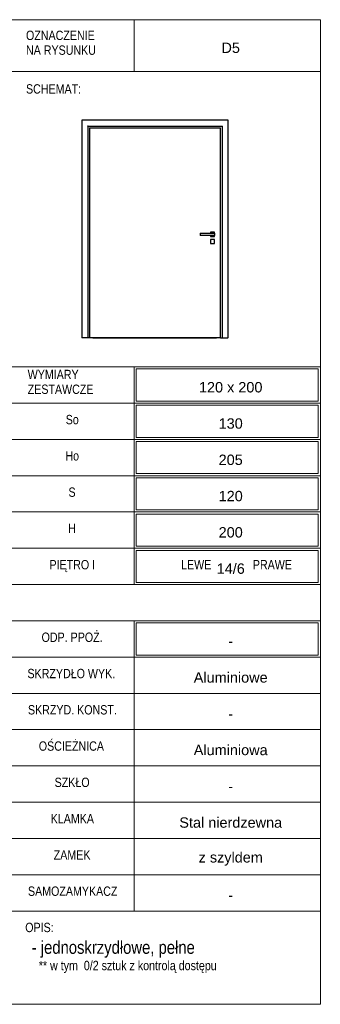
# Model space of a CAD drawing. Header units: centimetres. Extents: x -159 to 1824, y -1163 to 778.
# Tile 7 of 7: x 830 to 1121, y -172 to 778. Entities that reach past the tile are written whole.
import ezdxf

# ---------------------------------------------------------------- set-up
doc = ezdxf.new("R2010")
doc.units = ezdxf.units.CM
for name, color, linetype, lineweight in [('A-ANNO-NOTE', 131, 'Continuous', 13), ('A-DETL-THIN', 151, 'Continuous', 18), ('A-DOOR', 31, 'Continuous', 25), ('A-DOOR-FRAM', 31, 'Continuous', 25), ('G-ANNO-TEXT', 231, 'Continuous', 13)]:
    doc.layers.add(name, color=color, linetype=linetype, lineweight=lineweight)
doc.styles.add('Arial Narrow', font='ARIALN.TTF', dxfattribs={"height": 9})
doc.styles.add('Arial Narrow_1', font='ARIALN.TTF', dxfattribs={"height": 12.5})
doc.styles.add('Arial_1', font='arial.ttf', dxfattribs={"height": 10})

# ---------------------------------------------------------------- blocks, each defined once
blk = doc.blocks.new('Family - ___-2614057-Projekt 2 - Zestawienie stolarki drzwiowej')
at = {"layer": 'A-DOOR'}
for p, q in [((897.58, 673.84), (1024.08, 673.84)), ((897.58, 673.84), (897.58, 471.05)), ((1024.08, 471.05), (1024.08, 673.84)), ((1004.33, 572.05), (1018.33, 572.05)), ((1004.33, 572.05), (1004.33, 570.05)), ((1018.33, 570.05), (1004.33, 570.05)), ((1014.33, 573.05), (1014.33, 572.05)), ((1018.33, 573.05), (1014.33, 573.05)), ((1014.33, 570.05), (1014.33, 569.05)), ((1018.33, 572.05), (1018.33, 573.05)), ((1018.33, 572.05), (1018.33, 570.05)), ((1018.33, 569.05), (1018.33, 570.05)), ((1014.33, 569.05), (1018.33, 569.05)), ((1014.33, 566.05), (1014.33, 562.05)), ((1018.33, 566.05), (1014.33, 566.05)), ((1014.33, 562.05), (1018.33, 562.05)), ((1018.33, 562.05), (1018.33, 566.05)), ((1024.08, 471.05), (897.58, 471.05)), ((900.83, 471.05), (1020.25, 471.05))]:
    blk.add_line(p, q, dxfattribs=at)
at = {"layer": 'A-DOOR-FRAM'}
for p, q in [((890.08, 681.3), (890.08, 471.05)), ((1031.58, 681.3), (890.08, 681.3)), ((896.08, 471.05), (896.08, 675.3)), ((896.08, 675.3), (1025.58, 675.3)), ((1025.58, 675.3), (1025.58, 471.05)), ((1031.58, 471.05), (1031.58, 681.3)), ((890.38, 471.05), (890.08, 471.05)), ((895.78, 471.05), (890.38, 471.05)), ((896.08, 471.05), (895.78, 471.05)), ((897.58, 471.05), (896.08, 471.05)), ((1024.08, 471.05), (1025.58, 471.05)), ((1025.88, 471.05), (1025.58, 471.05)), ((1025.88, 471.05), (1031.28, 471.05)), ((1031.58, 471.05), (1031.28, 471.05))]:
    blk.add_line(p, q, dxfattribs=at)
for points, knots in [([(890.38, 681), (890.35, 681.03), (890.31, 681.07), (890.26, 681.12), (890.23, 681.15), (890.21, 681.17), (890.19, 681.19), (890.17, 681.21), (890.15, 681.23), (890.14, 681.24), (890.12, 681.26), (890.1, 681.28), (890.08, 681.3), (890.08, 681.3), (890.08, 681.3)], [0, 0, 0, 0, 0.166667, 0.25, 0.333333, 0.375, 0.416667, 0.5, 0.541667, 0.583333, 0.666667, 0.75, 0.833333, 1, 1, 1, 1]), ([(896.08, 675.3), (896.08, 675.3), (896.07, 675.31), (896.06, 675.32), (896.04, 675.34), (896.02, 675.36), (896, 675.38), (895.99, 675.39), (895.96, 675.42), (895.94, 675.45), (895.91, 675.47), (895.89, 675.49), (895.84, 675.54), (895.81, 675.58), (895.78, 675.6)], [0, 0, 0, 0, 0.166667, 0.25, 0.333333, 0.416667, 0.458333, 0.5, 0.583333, 0.666667, 0.708333, 0.75, 0.833333, 1, 1, 1, 1]), ([(1025.58, 675.3), (1025.58, 675.3), (1025.58, 675.31), (1025.6, 675.32), (1025.62, 675.34), (1025.64, 675.36), (1025.65, 675.38), (1025.67, 675.39), (1025.7, 675.42), (1025.72, 675.45), (1025.75, 675.47), (1025.77, 675.49), (1025.81, 675.54), (1025.85, 675.58), (1025.88, 675.6)], [0, 0, 0, 0, 0.166667, 0.25, 0.333333, 0.416667, 0.458333, 0.5, 0.583333, 0.666667, 0.708333, 0.75, 0.833333, 1, 1, 1, 1]), ([(1031.28, 681), (1031.31, 681.03), (1031.34, 681.07), (1031.39, 681.12), (1031.42, 681.15), (1031.45, 681.17), (1031.47, 681.19), (1031.49, 681.21), (1031.5, 681.23), (1031.52, 681.24), (1031.54, 681.26), (1031.56, 681.28), (1031.57, 681.3), (1031.58, 681.3), (1031.58, 681.3)], [0, 0, 0, 0, 0.166667, 0.25, 0.333333, 0.375, 0.416667, 0.5, 0.541667, 0.583333, 0.666667, 0.75, 0.833333, 1, 1, 1, 1])]:
    blk.add_open_spline(points, degree=3, knots=knots, dxfattribs=at)

msp = doc.modelspace()

# ---------------------------------------------------------------- linework, layer by layer
at = {"layer": 'A-DETL-THIN'}
for p, q in [((820.6, 778.15), (1120.6, 778.15)), ((940.6, 728.15), (940.6, 778.15)), ((1120.6, 778.15), (1120.6, 728.15)), ((820.6, 728.15), (1120.6, 728.15)), ((1120.6, 443.15), (1120.6, 728.15)), ((820.6, 443.15), (1120.6, 443.15)), ((940.6, 443.15), (940.6, 408.15)), ((942.6, 441.15), (1118.6, 441.15)), ((942.6, 410.15), (942.6, 441.15)), ((1118.6, 441.15), (1118.6, 410.15)), ((1120.6, 443.15), (1120.6, -171.85)), ((1118.6, 410.15), (942.6, 410.15)), ((820.6, 408.15), (1120.6, 408.15)), ((940.6, 408.15), (940.6, 373.15)), ((942.6, 406.15), (1118.6, 406.15)), ((942.6, 375.15), (942.6, 406.15)), ((1118.6, 406.15), (1118.6, 375.15)), ((820.6, 373.15), (1120.6, 373.15)), ((940.6, 373.15), (940.6, 338.15)), ((1118.6, 375.15), (942.6, 375.15)), ((942.6, 371.15), (1118.6, 371.15)), ((942.6, 340.15), (942.6, 371.15)), ((1118.6, 371.15), (1118.6, 340.15)), ((820.6, 338.15), (1120.6, 338.15)), ((940.6, 338.15), (940.6, 303.15)), ((1118.6, 340.15), (942.6, 340.15)), ((942.6, 336.15), (1118.6, 336.15)), ((942.6, 305.15), (942.6, 336.15)), ((1118.6, 336.15), (1118.6, 305.15)), ((1118.6, 305.15), (942.6, 305.15)), ((820.6, 303.15), (1120.6, 303.15)), ((940.6, 303.15), (940.6, 268.15)), ((942.6, 270.15), (942.6, 301.15)), ((942.6, 301.15), (1118.6, 301.15)), ((1118.6, 301.15), (1118.6, 270.15)), ((820.6, 268.15), (1120.6, 268.15)), ((940.6, 268.15), (940.6, 233.15)), ((1118.6, 270.15), (942.6, 270.15)), ((942.6, 266.15), (1118.6, 266.15)), ((942.6, 235.15), (942.6, 266.15)), ((1118.6, 266.15), (1118.6, 235.15)), ((820.6, 233.15), (1120.6, 233.15)), ((1118.6, 235.15), (942.6, 235.15)), ((820.6, 198.15), (1120.6, 198.15)), ((940.6, 198.15), (940.6, 163.15)), ((942.6, 196.15), (1118.6, 196.15)), ((942.6, 165.15), (942.6, 196.15)), ((1118.6, 196.15), (1118.6, 165.15)), ((820.6, 163.15), (1120.6, 163.15)), ((940.6, 163.15), (940.6, 128.15)), ((1118.6, 165.15), (942.6, 165.15)), ((820.6, 128.15), (1120.6, 128.15)), ((940.6, 128.15), (940.6, 93.15)), ((820.6, 93.15), (1120.6, 93.15)), ((940.6, 93.15), (940.6, 58.15)), ((820.6, 58.15), (1120.6, 58.15)), ((940.6, 58.15), (940.6, 23.15)), ((820.6, 23.15), (1120.6, 23.15)), ((940.6, 23.15), (940.6, -11.85)), ((820.6, -11.85), (1120.6, -11.85)), ((940.6, -11.85), (940.6, -46.85)), ((820.6, -46.85), (1120.6, -46.85)), ((940.6, -46.85), (940.6, -81.85)), ((820.6, -81.85), (1120.6, -81.85)), ((820.6, -171.85), (1120.6, -171.85))]:
    msp.add_line(p, q, dxfattribs=at)

# ---------------------------------------------------------------- block references
at = {"lineweight": 25}
msp.add_blockref('Family - ___-2614057-Projekt 2 - Zestawienie stolarki drzwiowej', (0, 0), dxfattribs=at)

# ---------------------------------------------------------------- texts
at = {"layer": 'A-ANNO-NOTE', "char_height": 10, "attachment_point": 5, "line_spacing_factor": 0.936439, "style": 'Arial_1', "bg_fill": 3, "box_fill_scale": 1.25, "bg_fill_color": 256, "bg_fill_true_color": 13158600, "bg_fill_transparency": 0}
for s, insert, width in [('\\pxqc,t6.35,12.7,19.05,25.4,31.75,38.1,44.45,50.8,57.15,63.5,69.85,76.2,82.55,88.9,95.25,101.6,107.95,114.3,120.65,127,133.35,139.7,146.05,152.4,158.75,165.1,171.45,177.8,184.15,190.5,196.85,203.2;{D5}', (1033.97, 750.96), 18.55), ('\\pxqc,t6.35,12.7,19.05,25.4,31.75,38.1,44.45,50.8,57.15,63.5,69.85,76.2,82.55,88.9,95.25,101.6,107.95,114.3,120.65,127,133.35,139.7,146.05,152.4,158.75,165.1,171.45,177.8,184.15,190.5,196.85,203.2;{120 x 200}', (1033.97, 423.46), 63.2), ('\\pxqc,t6.35,12.7,19.05,25.4,31.75,38.1,44.45,50.8,57.15,63.5,69.85,76.2,82.55,88.9,95.25,101.6,107.95,114.3,120.65,127,133.35,139.7,146.05,152.4,158.75,165.1,171.45,177.8,184.15,190.5,196.85,203.2;{130}', (1033.97, 388.46), 24.15), ('\\pxqc,t6.35,12.7,19.05,25.4,31.75,38.1,44.45,50.8,57.15,63.5,69.85,76.2,82.55,88.9,95.25,101.6,107.95,114.3,120.65,127,133.35,139.7,146.05,152.4,158.75,165.1,171.45,177.8,184.15,190.5,196.85,203.2;{205}', (1033.97, 353.46), 24.15), ('\\pxqc,t6.35,12.7,19.05,25.4,31.75,38.1,44.45,50.8,57.15,63.5,69.85,76.2,82.55,88.9,95.25,101.6,107.95,114.3,120.65,127,133.35,139.7,146.05,152.4,158.75,165.1,171.45,177.8,184.15,190.5,196.85,203.2;{120}', (1033.97, 318.46), 24.15), ('\\pxqc,t6.35,12.7,19.05,25.4,31.75,38.1,44.45,50.8,57.15,63.5,69.85,76.2,82.55,88.9,95.25,101.6,107.95,114.3,120.65,127,133.35,139.7,146.05,152.4,158.75,165.1,171.45,177.8,184.15,190.5,196.85,203.2;{200}', (1033.97, 283.46), 24.15), ('\\pxqc,t6.35,12.7,19.05,25.4,31.75,38.1,44.45,50.8,57.15,63.5,69.85,76.2,82.55,88.9,95.25,101.6,107.95,114.3,120.65,127,133.35,139.7,146.05,152.4,158.75,165.1,171.45,177.8,184.15,190.5,196.85,203.2;{-}', (1034, 178.46), 4.95), ('\\pxqc,t6.35,12.7,19.05,25.4,31.75,38.1,44.45,50.8,57.15,63.5,69.85,76.2,82.55,88.9,95.25,101.6,107.95,114.3,120.65,127,133.35,139.7,146.05,152.4,158.75,165.1,171.45,177.8,184.15,190.5,196.85,203.2;{Aluminiowe}', (1033.97, 143.46), 73.1), ('\\pxqc,t6.35,12.7,19.05,25.4,31.75,38.1,44.45,50.8,57.15,63.5,69.85,76.2,82.55,88.9,95.25,101.6,107.95,114.3,120.65,127,133.35,139.7,146.05,152.4,158.75,165.1,171.45,177.8,184.15,190.5,196.85,203.2;{-}', (1034, 108.46), 4.95), ('\\pxqc,t6.35,12.7,19.05,25.4,31.75,38.1,44.45,50.8,57.15,63.5,69.85,76.2,82.55,88.9,95.25,101.6,107.95,114.3,120.65,127,133.35,139.7,146.05,152.4,158.75,165.1,171.45,177.8,184.15,190.5,196.85,203.2;{Aluminiowa}', (1033.97, 73.46), 73.1), ('\\pxqc,t6.35,12.7,19.05,25.4,31.75,38.1,44.45,50.8,57.15,63.5,69.85,76.2,82.55,88.9,95.25,101.6,107.95,114.3,120.65,127,133.35,139.7,146.05,152.4,158.75,165.1,171.45,177.8,184.15,190.5,196.85,203.2;{-}', (1034, 38.46), 4.95), ('\\pxqc,t6.35,12.7,19.05,25.4,31.75,38.1,44.45,50.8,57.15,63.5,69.85,76.2,82.55,88.9,95.25,101.6,107.95,114.3,120.65,127,133.35,139.7,146.05,152.4,158.75,165.1,171.45,177.8,184.15,190.5,196.85,203.2;{z szyldem}', (1034, -31.54), 63.5), ('\\pxqc,t6.35,12.7,19.05,25.4,31.75,38.1,44.45,50.8,57.15,63.5,69.85,76.2,82.55,88.9,95.25,101.6,107.95,114.3,120.65,127,133.35,139.7,146.05,152.4,158.75,165.1,171.45,177.8,184.15,190.5,196.85,203.2;{-}', (1034, -66.54), 4.95)]:
    msp.add_mtext(s, dxfattribs=dict(at, insert=insert, width=width))
at = {"layer": 'G-ANNO-TEXT', "color": 7, "line_spacing_factor": 0.949189}
for s, insert, char_height, width, attachment_point, style in [('\\pxt7.05556,14.11111,21.16667,28.22222,35.27778,42.33333,49.38889,56.44444,63.5,70.55556,77.61111,84.66667,91.72222,98.77778,105.83333,112.88889,119.94444,127,134.05556,141.11111,148.16667,155.22222,162.27778,169.33333,176.38889,183.44444,190.5,197.55556,204.61111,211.66667,218.72222,225.77778;{OZNACZENIE NA RYSUNKU}', (836.15, 767.53), 9, 77.75, 1, 'Arial Narrow'), ('\\pxt7.05556,14.11111,21.16667,28.22222,35.27778,42.33333,49.38889,56.44444,63.5,70.55556,77.61111,84.66667,91.72222,98.77778,105.83333,112.88889,119.94444,127,134.05556,141.11111,148.16667,155.22222,162.27778,169.33333,176.38889,183.44444,190.5,197.55556,204.61111,211.66667,218.72222,225.77778;{SCHEMAT:}', (836.15, 715.87), 9, 52.4695, 1, 'Arial Narrow'), ('\\pxt7.05556,14.11111,21.16667,28.22222,35.27778,42.33333,49.38889,56.44444,63.5,70.55556,77.61111,84.66667,91.72222,98.77778,105.83333,112.88889,119.94444,127,134.05556,141.11111,148.16667,155.22222,162.27778,169.33333,176.38889,183.44444,190.5,197.55556,204.61111,211.66667,218.72222,225.77778;{WYMIARY\\PZESTAWCZE}', (837.77, 440.32), 9, 99.55, 1, 'Arial Narrow'), ('\\pxqc,t7.05556,14.11111,21.16667,28.22222,35.27778,42.33333,49.38889,56.44444,63.5,70.55556,77.61111,84.66667,91.72222,98.77778,105.83333,112.88889,119.94444,127,134.05556,141.11111,148.16667,155.22222,162.27778,169.33333,176.38889,183.44444,190.5,197.55556,204.61111,211.66667,218.72222,225.77778;{So}', (880.82, 396.81), 9, 38.7, 2, 'Arial Narrow'), ('\\pxqc,t7.05556,14.11111,21.16667,28.22222,35.27778,42.33333,49.38889,56.44444,63.5,70.55556,77.61111,84.66667,91.72222,98.77778,105.83333,112.88889,119.94444,127,134.05556,141.11111,148.16667,155.22222,162.27778,169.33333,176.38889,183.44444,190.5,197.55556,204.61111,211.66667,218.72222,225.77778;{Ho}', (880.8, 361.81), 9, 38.7, 2, 'Arial Narrow'), ('\\pxqc,t7.05556,14.11111,21.16667,28.22222,35.27778,42.33333,49.38889,56.44444,63.5,70.55556,77.61111,84.66667,91.72222,98.77778,105.83333,112.88889,119.94444,127,134.05556,141.11111,148.16667,155.22222,162.27778,169.33333,176.38889,183.44444,190.5,197.55556,204.61111,211.66667,218.72222,225.77778;{S}', (880.65, 326.81), 9, 38.7, 2, 'Arial Narrow'), ('\\pxqc,t7.05556,14.11111,21.16667,28.22222,35.27778,42.33333,49.38889,56.44444,63.5,70.55556,77.61111,84.66667,91.72222,98.77778,105.83333,112.88889,119.94444,127,134.05556,141.11111,148.16667,155.22222,162.27778,169.33333,176.38889,183.44444,190.5,197.55556,204.61111,211.66667,218.72222,225.77778;{H}', (880.65, 291.81), 9, 38.7, 2, 'Arial Narrow'), ('\\pxqc,t7.05556,14.11111,21.16667,28.22222,35.27778,42.33333,49.38889,56.44444,63.5,70.55556,77.61111,84.66667,91.72222,98.77778,105.83333,112.88889,119.94444,127,134.05556,141.11111,148.16667,155.22222,162.27778,169.33333,176.38889,183.44444,190.5,197.55556,204.61111,211.66667,218.72222,225.77778;{PIĘTRO I}', (880.89, 256.81), 9, 105.5, 2, 'Arial Narrow'), ('\\pxqc,t7.05556,14.11111,21.16667,28.22222,35.27778,42.33333,49.38889,56.44444,63.5,70.55556,77.61111,84.66667,91.72222,98.77778,105.83333,112.88889,119.94444,127,134.05556,141.11111,148.16667,155.22222,162.27778,169.33333,176.38889,183.44444,190.5,197.55556,204.61111,211.66667,218.72222,225.77778;{LEWE    ^I         PRAWE}', (1039.6, 256.81), 9, 140.9, 2, 'Arial Narrow'), ('\\pxqc,t7.05556,14.11111,21.16667,28.22222,35.27778,42.33333,49.38889,56.44444,63.5,70.55556,77.61111,84.66667,91.72222,98.77778,105.83333,112.88889,119.94444,127,134.05556,141.11111,148.16667,155.22222,162.27778,169.33333,176.38889,183.44444,190.5,197.55556,204.61111,211.66667,218.72222,225.77778;{ODP. PPOŻ.}', (880.69, 186.81), 9, 127, 2, 'Arial Narrow'), ('\\pxqc,t7.05556,14.11111,21.16667,28.22222,35.27778,42.33333,49.38889,56.44444,63.5,70.55556,77.61111,84.66667,91.72222,98.77778,105.83333,112.88889,119.94444,127,134.05556,141.11111,148.16667,155.22222,162.27778,169.33333,176.38889,183.44444,190.5,197.55556,204.61111,211.66667,218.72222,225.77778;{SKRZYDŁO WYK.}', (879.94, 151.81), 9, 128.35, 2, 'Arial Narrow'), ('\\pxqc,t7.05556,14.11111,21.16667,28.22222,35.27778,42.33333,49.38889,56.44444,63.5,70.55556,77.61111,84.66667,91.72222,98.77778,105.83333,112.88889,119.94444,127,134.05556,141.11111,148.16667,155.22222,162.27778,169.33333,176.38889,183.44444,190.5,197.55556,204.61111,211.66667,218.72222,225.77778;{SKRZYD. KONST.}', (880.98, 116.81), 9, 121.7, 2, 'Arial Narrow'), ('\\pxqc,t7.05556,14.11111,21.16667,28.22222,35.27778,42.33333,49.38889,56.44444,63.5,70.55556,77.61111,84.66667,91.72222,98.77778,105.83333,112.88889,119.94444,127,134.05556,141.11111,148.16667,155.22222,162.27778,169.33333,176.38889,183.44444,190.5,197.55556,204.61111,211.66667,218.72222,225.77778;{OŚCIEŻNICA}', (880, 81.81), 9, 97.9, 2, 'Arial Narrow'), ('\\pxqc,t7.05556,14.11111,21.16667,28.22222,35.27778,42.33333,49.38889,56.44444,63.5,70.55556,77.61111,84.66667,91.72222,98.77778,105.83333,112.88889,119.94444,127,134.05556,141.11111,148.16667,155.22222,162.27778,169.33333,176.38889,183.44444,190.5,197.55556,204.61111,211.66667,218.72222,225.77778;{SZKŁO}', (880.71, 46.81), 9, 50.6, 2, 'Arial Narrow'), ('\\pxqc,t7.05556,14.11111,21.16667,28.22222,35.27778,42.33333,49.38889,56.44444,63.5,70.55556,77.61111,84.66667,91.72222,98.77778,105.83333,112.88889,119.94444,127,134.05556,141.11111,148.16667,155.22222,162.27778,169.33333,176.38889,183.44444,190.5,197.55556,204.61111,211.66667,218.72222,225.77778;{KLAMKA}', (880.92, 11.81), 9, 84, 2, 'Arial Narrow'), ('\\pxqc,t7.05556,14.11111,21.16667,28.22222,35.27778,42.33333,49.38889,56.44444,63.5,70.55556,77.61111,84.66667,91.72222,98.77778,105.83333,112.88889,119.94444,127,134.05556,141.11111,148.16667,155.22222,162.27778,169.33333,176.38889,183.44444,190.5,197.55556,204.61111,211.66667,218.72222,225.77778;{ZAMEK}', (880.71, -23.19), 9, 50.6, 2, 'Arial Narrow'), ('\\pxqc,t7.05556,14.11111,21.16667,28.22222,35.27778,42.33333,49.38889,56.44444,63.5,70.55556,77.61111,84.66667,91.72222,98.77778,105.83333,112.88889,119.94444,127,134.05556,141.11111,148.16667,155.22222,162.27778,169.33333,176.38889,183.44444,190.5,197.55556,204.61111,211.66667,218.72222,225.77778;{SAMOZAMYKACZ}', (881.27, -58.19), 9, 130.3, 2, 'Arial Narrow'), ('\\pxqc,t7.05556,14.11111,21.16667,28.22222,35.27778,42.33333,49.38889,56.44444,63.5,70.55556,77.61111,84.66667,91.72222,98.77778,105.83333,112.88889,119.94444,127,134.05556,141.11111,148.16667,155.22222,162.27778,169.33333,176.38889,183.44444,190.5,197.55556,204.61111,211.66667,218.72222,225.77778;{OPIS:}', (849.13, -93.19), 9, 38.7, 2, 'Arial Narrow'), ('\\pxt5.08,10.16,15.24,20.32,25.4,30.48,35.56,40.64,45.72,50.8,55.88,60.96,66.04,71.12,76.2,81.28,86.36,91.44,96.52,101.6,106.68,111.76,116.84,121.92,127,132.08,137.16,142.24,147.32,152.4,157.48,162.56;{- jednoskrzydłowe, pełne}', (841.68, -110.65), 12.5, 159.681, 1, 'Arial Narrow_1'), ('\\pxt7.05556,14.11111,21.16667,28.22222,35.27778,42.33333,49.38889,56.44444,63.5,70.55556,77.61111,84.66667,91.72222,98.77778,105.83333,112.88889,119.94444,127,134.05556,141.11111,148.16667,155.22222,162.27778,169.33333,176.38889,183.44444,190.5,197.55556,204.61111,211.66667,218.72222,225.77778;{** w tym  0/2 sztuk z kontrolą dostępu}', (848.51, -129.93), 9, 284.1, 1, 'Arial Narrow')]:
    msp.add_mtext(s, dxfattribs=dict(at, insert=insert, char_height=char_height, width=width, attachment_point=attachment_point, style=style))

# ---------------------------------------------------------------- next in the draw order: texts
at = {"layer": 'A-ANNO-NOTE', "char_height": 10, "attachment_point": 5, "line_spacing_factor": 0.936439, "style": 'Arial_1', "bg_fill": 3, "box_fill_scale": 1.25, "bg_fill_color": 256, "bg_fill_true_color": 13158600, "bg_fill_transparency": 0}
for s, insert, width in [('\\pxqc,t6.35,12.7,19.05,25.4,31.75,38.1,44.45,50.8,57.15,63.5,69.85,76.2,82.55,88.9,95.25,101.6,107.95,114.3,120.65,127,133.35,139.7,146.05,152.4,158.75,165.1,171.45,177.8,184.15,190.5,196.85,203.2;{14/6}', (1034, 248.46), 28.1), ('\\pxqc,t6.35,12.7,19.05,25.4,31.75,38.1,44.45,50.8,57.15,63.5,69.85,76.2,82.55,88.9,95.25,101.6,107.95,114.3,120.65,127,133.35,139.7,146.05,152.4,158.75,165.1,171.45,177.8,184.15,190.5,196.85,203.2;{Stal nierdzewna}', (1034, 3.46), 101.2)]:
    msp.add_mtext(s, dxfattribs=dict(at, insert=insert, width=width))

doc.saveas('drawing.dxf')
